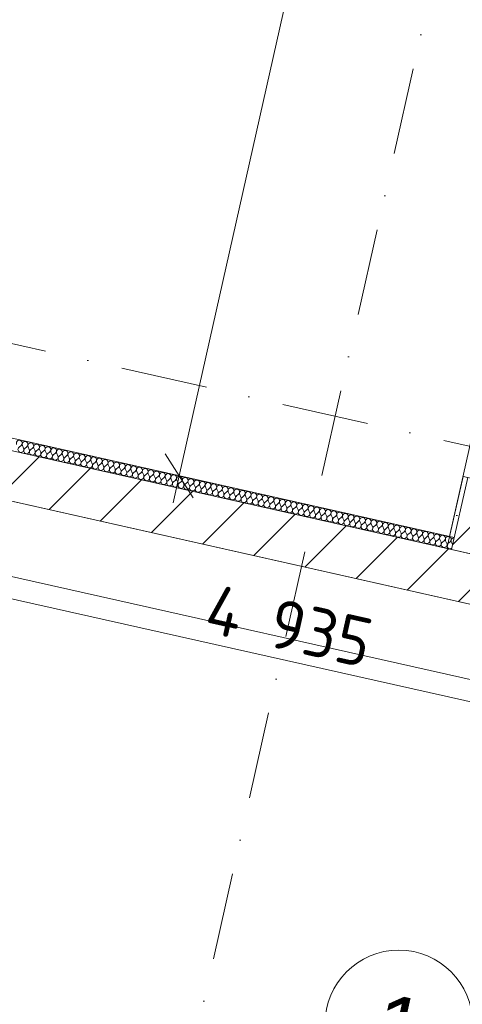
# Model space of a CAD drawing. Header units: millimetres. Extents: x -7213913 to -6930480, y 6129472 to 6353620.
# Tile 164 of 256: x -7189649 to -7187851, y 6172032 to 6176031. Entities that reach past the tile are written whole.
import ezdxf
from ezdxf.enums import TextEntityAlignment as Align

# ---------------------------------------------------------------- set-up
doc = ezdxf.new("R2010")
doc.units = ezdxf.units.MM
doc.header["$MEASUREMENT"] = 0
doc.linetypes.add('Штрихпунктирная', pattern=[670.277762, 352.777767, -176.388884, 0, -141.111112])
for name, color, linetype, lineweight in [('0_Ном._пера__1', 7, 'Continuous', 0), ('0_Ном._пера__120', 7, 'Continuous', 0), ('S - квартира_помещение.АР_Ном._пера__2', 8, 'Continuous', 15), ('S - МОП.АР_Ном._пера__2', 8, 'Continuous', 15), ('АР-Стены_Перегородки_межквартирные_200.АР_Ном._пера__1', 7, 'Continuous', 30), ('АР-Чертеж-Оси_Осевые размеры.АР_Ном._пера__120', 7, 'Continuous', 0), ('АР-Чертеж-Размеры.АР_Ном._пера__1', 7, 'Continuous', 0), ('Паспорта Зон Archicad_Ном._пера__1', 7, 'Continuous', 0)]:
    doc.layers.add(name, color=color, linetype=linetype, lineweight=lineweight)
for name, color, linetype in [('S - квартира_помещение.АР', 7, 'Continuous'), ('S - МОП.АР', 7, 'Continuous'), ('АР-Стены_Перегородки_межквартирные_200.АР', 7, 'Continuous'), ('АР-Чертеж-Оси_Осевые размеры.АР', 7, 'Continuous'), ('АР-Чертеж-Размеры.АР', 7, 'Continuous')]:
    doc.layers.add(name, color=color, linetype=linetype)
doc.styles.add('РЎР“Р•РќР•Р\xa0Р\x98Р\xa0_РЎРўР\x98Р›Р¬_1', font='txt')
doc.styles.add('РЎР“Р•РќР•Р\xa0Р\x98Р\xa0_РЎРўР\x98Р›Р¬_2', font='calibri.ttf')
doc.styles.add('РЎР“Р•РќР•Р\xa0Р\x98Р\xa0_РЎРўР\x98Р›Р¬_3', font='GOST_Common.ttf')
doc.styles.add('РЎР“Р•РќР•Р\xa0Р\x98Р\xa0_РЎРўР\x98Р›Р¬_5', font='GOTHIC.TTF')
doc.dimstyles.new('СГЕНЕРИР_СТИЛЬ__3', dxfattribs={"dimtxt": 129.999995, "dimasz": 142.5, "dimexe": 0.18, "dimexo": 300000, "dimgap": 0, "dimtad": 1, "dimdec": 0, "dimzin": 0, "dimdsep": 46, "dimtxsty": 'РЎР“Р•РќР•Р\xa0Р\x98Р\xa0_РЎРўР\x98Р›Р¬_3', "dimblk": 'ARROWHEAD_6', "dimblk1": 'ARROWHEAD_6', "dimblk2": 'ARROWHEAD_6', "dimcen": 0.09, "dimclrd": 7, "dimclre": 7, "dimclrt": 7, "dimazin": 0, "dimtfac": 1, "dimtdec": 4, "dimtmove": 0, "dimatfit": 3, "dimfxl": 1, "dimtolj": 1, "dimtzin": 0, "dimarcsym": 0})
doc.dimstyles.new('СГЕНЕРИР_СТИЛЬ__4', dxfattribs={"dimtxt": 200, "dimasz": 142.5, "dimexe": 0.18, "dimexo": 0.0625, "dimgap": 0, "dimtad": 1, "dimdec": 0, "dimzin": 0, "dimdsep": 46, "dimtxsty": 'РЎР“Р•РќР•Р\xa0Р\x98Р\xa0_РЎРўР\x98Р›Р¬_3', "dimblk": 'ARROWHEAD_6', "dimblk1": 'ARROWHEAD_6', "dimblk2": 'ARROWHEAD_6', "dimcen": 0.09, "dimse1": 1, "dimse2": 1, "dimclrd": 7, "dimclre": 7, "dimclrt": 7, "dimazin": 0, "dimtfac": 1, "dimtdec": 4, "dimtmove": 2, "dimatfit": 3, "dimfxl": 1, "dimtolj": 1, "dimtzin": 0, "dimarcsym": 0})
doc.dimstyles.new('СГЕНЕРИР_СТИЛЬ__5', dxfattribs={"dimtxt": 200, "dimasz": 142.5, "dimexe": 0.18, "dimexo": 0.0625, "dimgap": 0, "dimtad": 1, "dimdec": 0, "dimzin": 0, "dimdsep": 46, "dimtxsty": 'РЎР“Р•РќР•Р\xa0Р\x98Р\xa0_РЎРўР\x98Р›Р¬_3', "dimblk": 'ARROWHEAD_6', "dimblk1": 'ARROWHEAD_6', "dimblk2": 'ARROWHEAD_6', "dimcen": 0.09, "dimse1": 1, "dimse2": 1, "dimclrd": 7, "dimclre": 7, "dimclrt": 7, "dimazin": 0, "dimtfac": 1, "dimtdec": 4, "dimtmove": 0, "dimatfit": 3, "dimfxl": 1, "dimtolj": 1, "dimtzin": 0, "dimarcsym": 0})
pattern_1 = [(45, (-6566190.34, 6562677.8), (-127.279217, 127.279217), [])]

# ---------------------------------------------------------------- blocks, each defined once
blk = doc.blocks.new('Кухня-столовая_1_37_10', base_point=(-7189706.6, 6172379.4))
at = {"layer": 'S - квартира_помещение.АР_Ном._пера__2', "color": 8, "linetype": 'Continuous', "lineweight": 15, "flags": 128}
blk.add_lwpolyline([(-7191575.2, 6171426.9), (-7190722.4, 6171235.4), (-7190722.6, 6171234.4), (-7186334.8, 6170248.9), (-7186314, 6170301.4), (-7186280.6, 6170774.7), (-7186280.6, 6170774.7), (-7186104.1, 6173271.8), (-7188699.2, 6173854.7), (-7193260.6, 6174879.1), (-7193758.1, 6172664.2), (-7191415.5, 6172138)], close=True, dxfattribs=at)
at = {"layer": 'Паспорта Зон Archicad_Ном._пера__1', "color": 7, "linetype": 'Continuous', "lineweight": 0}
blk.add_circle((-7188108.7, 6171951.9), 300, dxfattribs=at)
at = {"layer": 'Паспорта Зон Archicad_Ном._пера__1', "color": 7, "lineweight": 0, "style": 'РЎР“Р•РќР•Р\xa0Р\x98Р\xa0_РЎРўР\x98Р›Р¬_1'}
blk.add_attdef('ROOM_NUMBER', text='', height=250, rotation=347.3417, dxfattribs=at).set_placement((-7188108.7, 6171939.1), align=Align.MIDDLE_CENTER)
at = {"layer": 'Паспорта Зон Archicad_Ном._пера__1', "color": 7, "lineweight": 0, "style": 'РЎР“Р•РќР•Р\xa0Р\x98Р\xa0_РЎРўР\x98Р›Р¬_2'}
blk.add_attdef('ROOM_AREA', text='', height=200, rotation=347.3417, dxfattribs=at).set_placement((-7186570.1, 6170465.7), align=Align.MIDDLE_RIGHT)
blk = doc.blocks.new('Лифтовой холл _ ПБЗ_1_53_10', base_point=(-7188853.3, 6178755.2))
at = {"layer": 'S - МОП.АР_Ном._пера__2', "color": 8, "linetype": 'Continuous', "lineweight": 15, "flags": 128}
blk.add_lwpolyline([(-7192033.9, 6181367.8), (-7192391.1, 6179777.4), (-7190283.6, 6179304.1), (-7191317.8, 6174699), (-7187902.9, 6173932.1), (-7186511.4, 6180127.5)], close=True, dxfattribs=at)
at = {"layer": 'Паспорта Зон Archicad_Ном._пера__1', "color": 7, "lineweight": 0, "style": 'РЎР“Р•РќР•Р\xa0Р\x98Р\xa0_РЎРўР\x98Р›Р¬_3'}
blk.add_attdef('ROOM_NUMBER', text='', height=350, rotation=347.3417, dxfattribs=at).set_placement((-7188399.7, 6179289.8), align=Align.MIDDLE_CENTER)
at = {"layer": 'Паспорта Зон Archicad_Ном._пера__1', "color": 7, "lineweight": 0, "style": 'РЎР“Р•РќР•Р\xa0Р\x98Р\xa0_РЎРўР\x98Р›Р¬_2'}
blk.add_attdef('ROOM_AREA', text='', height=200, rotation=347.3417, dxfattribs=at).set_placement((-7188124.2, 6178697.1), align=Align.MIDDLE_RIGHT)
blk = doc.blocks.new('Стена_206_10', base_point=(-7193336.2, 6174998.6))
at = {"layer": 'АР-Стены_Перегородки_межквартирные_200.АР', "linetype": 'Continuous', "lineweight": 0, "true_color": 0x000000}
h = blk.add_hatch(dxfattribs=at)
h.set_pattern_fill('БЛОКИ_БЕТОННЫЕ_ЭФФЕКТИВН_28', color=18, style=0, pattern_type=2)
h.set_pattern_definition(pattern_1)
h.paths.add_polyline_path([(-7193260.6, 6174879.1), (-7185762.4, 6173195.1), (-7185718.5, 6173390.2), (-7193216.8, 6175074.3)])
at = {"layer": 'АР-Стены_Перегородки_межквартирные_200.АР_Ном._пера__1', "color": 7, "linetype": 'Continuous', "lineweight": 15, "flags": 128}
for points in [[(-7193260.6, 6174879.1), (-7186104.1, 6173271.8)], [(-7185718.5, 6173390.2), (-7191348.3, 6174654.6)]]:
    blk.add_lwpolyline(points, dxfattribs=at)
blk = doc.blocks.new('Стена_208_10', base_point=(-7187731, 6174149.7))
at = {"layer": 'АР-Стены_Перегородки_межквартирные_200.АР', "linetype": 'Continuous', "lineweight": 0, "true_color": 0x000000}
h = blk.add_hatch(dxfattribs=at)
h.set_pattern_fill('ШТУКАТУРКА__ГИПС_01_000A', color=18, style=0, pattern_type=2)
h.set_pattern_definition([(45, (-6566190.34, 6563027.8), (-111.369318, 111.369318), [0, -105, 0, -157.5]), (110, (-6565840.34, 6563027.8), (148.001588, 53.868173), [0, -77, 0, -133])])
h.paths.add_polyline_path([(-7187848.1, 6174176), (-7187913.9, 6173883.3), (-7187894.3, 6173878.9), (-7187828.6, 6174171.6)])
h = blk.add_hatch(dxfattribs=at)
h.set_pattern_fill('БЛОКИ_БЕТОННЫЕ_ЭФФЕКТИВН_28', color=18, style=0, pattern_type=2)
h.set_pattern_definition(pattern_1)
h.paths.add_polyline_path([(-7187828.6, 6174171.6), (-7187894.3, 6173878.9), (-7187699.2, 6173835.1), (-7187633.5, 6174127.7)])
at = {"layer": 'АР-Стены_Перегородки_межквартирные_200.АР_Ном._пера__1', "color": 7, "linetype": 'Continuous', "lineweight": 15}
blk.add_line((-7187828.6, 6174171.6), (-7187894.3, 6173878.9), dxfattribs=at)
at = {"layer": 'АР-Стены_Перегородки_межквартирные_200.АР_Ном._пера__1', "color": 7, "linetype": 'Continuous', "lineweight": 0, "flags": 128}
for points in [[(-7187848.1, 6174176), (-7187913.9, 6173883.3)], [(-7187848.1, 6174176), (-7187828.6, 6174171.6)], [(-7187913.9, 6173883.3), (-7187894.3, 6173878.9)]]:
    blk.add_lwpolyline(points, dxfattribs=at)
at = {"layer": 'АР-Стены_Перегородки_межквартирные_200.АР_Ном._пера__1', "color": 7, "linetype": 'Continuous', "lineweight": 15, "flags": 128}
for points in [[(-7187828.6, 6174171.6), (-7187633.5, 6174127.7)], [(-7187699.2, 6173835.1), (-7187633.5, 6174127.7)], [(-7187894.3, 6173878.9), (-7187699.2, 6173835.1)]]:
    blk.add_lwpolyline(points, dxfattribs=at)
blk = doc.blocks.new('*X543', base_point=(-6566190.3, 6562677.8))
at = {"layer": '0_Ном._пера__1', "color": 7, "linetype": 'Continuous', "lineweight": 0}
for p, q in [((-7189642.6, 6174302), (-7189651.6, 6174294.3)), ((-7189637.9, 6174301), (-7189633.1, 6174290.1)), ((-7189619.3, 6174296.8), (-7189628.4, 6174289.1)), ((-7189614.7, 6174295.8), (-7189609.8, 6174284.9)), ((-7189596.1, 6174291.6), (-7189605.2, 6174283.9)), ((-7189591.5, 6174290.5), (-7189586.6, 6174279.7)), ((-7189572.9, 6174286.4), (-7189581.9, 6174278.6)), ((-7189568.2, 6174285.3), (-7189563.4, 6174274.5)), ((-7189549.7, 6174281.2), (-7189558.7, 6174273.4)), ((-7189545, 6174280.1), (-7189540.1, 6174269.3)), ((-7189526.4, 6174275.9), (-7189535.5, 6174268.2)), ((-7189521.8, 6174274.9), (-7189516.9, 6174264)), ((-7189503.2, 6174270.7), (-7189512.3, 6174263)), ((-7189498.5, 6174269.7), (-7189493.7, 6174258.8)), ((-7189480, 6174265.5), (-7189489, 6174257.8)), ((-7189475.3, 6174264.5), (-7189470.4, 6174253.6)), ((-7189456.7, 6174260.3), (-7189465.8, 6174252.6)), ((-7189452.1, 6174259.2), (-7189447.2, 6174248.4)), ((-7189433.5, 6174255.1), (-7189442.6, 6174247.3)), ((-7189428.9, 6174254), (-7189424, 6174243.2)), ((-7189410.3, 6174249.9), (-7189419.3, 6174242.1)), ((-7189405.6, 6174248.8), (-7189400.7, 6174238)), ((-7189387, 6174244.6), (-7189396.1, 6174236.9)), ((-7189382.4, 6174243.6), (-7189377.5, 6174232.7)), ((-7189363.8, 6174239.4), (-7189372.9, 6174231.7)), ((-7189359.2, 6174238.4), (-7189354.3, 6174227.5)), ((-7189340.6, 6174234.2), (-7189349.6, 6174226.5)), ((-7189335.9, 6174233.2), (-7189331, 6174222.3)), ((-7189317.3, 6174229), (-7189326.4, 6174221.3)), ((-7189312.7, 6174227.9), (-7189307.8, 6174217.1)), ((-7189294.1, 6174223.8), (-7189303.2, 6174216)), ((-7189289.5, 6174222.7), (-7189284.6, 6174211.9)), ((-7189270.9, 6174218.5), (-7189279.9, 6174210.8)), ((-7189266.2, 6174217.5), (-7189261.4, 6174206.6)), ((-7189247.7, 6174213.3), (-7189256.7, 6174205.6)), ((-7189243, 6174212.3), (-7189238.1, 6174201.4)), ((-7189224.4, 6174208.1), (-7189233.5, 6174200.4)), ((-7189219.8, 6174207.1), (-7189214.9, 6174196.2)), ((-7189201.2, 6174202.9), (-7189210.2, 6174195.2)), ((-7189196.5, 6174201.9), (-7189191.7, 6174191)), ((-7189178, 6174197.7), (-7189187, 6174190)), ((-7189173.3, 6174196.6), (-7189168.4, 6174185.8)), ((-7189154.7, 6174192.5), (-7189163.8, 6174184.7)), ((-7189150.1, 6174191.4), (-7189145.2, 6174180.6)), ((-7189131.5, 6174187.2), (-7189140.6, 6174179.5)), ((-7189126.9, 6174186.2), (-7189122, 6174175.3)), ((-7189108.3, 6174182), (-7189117.3, 6174174.3)), ((-7189103.6, 6174181), (-7189098.7, 6174170.1)), ((-7189085, 6174176.8), (-7189094.1, 6174169.1)), ((-7189080.4, 6174175.8), (-7189075.5, 6174164.9)), ((-7189061.8, 6174171.6), (-7189070.9, 6174163.9)), ((-7189057.2, 6174170.5), (-7189052.3, 6174159.7)), ((-7189038.6, 6174166.4), (-7189047.6, 6174158.6)), ((-7189033.9, 6174165.3), (-7189029, 6174154.5)), ((-7189015.3, 6174161.2), (-7189024.4, 6174153.4)), ((-7189010.7, 6174160.1), (-7189005.8, 6174149.3)), ((-7188992.1, 6174155.9), (-7189001.2, 6174148.2)), ((-7188987.5, 6174154.9), (-7188982.6, 6174144)), ((-7188968.9, 6174150.7), (-7188977.9, 6174143)), ((-7188964.2, 6174149.7), (-7188959.4, 6174138.8)), ((-7188945.7, 6174145.5), (-7188954.7, 6174137.8)), ((-7188941, 6174144.5), (-7188936.1, 6174133.6)), ((-7188922.4, 6174140.3), (-7188931.5, 6174132.6)), ((-7188917.8, 6174139.2), (-7188912.9, 6174128.4)), ((-7188899.2, 6174135.1), (-7188908.2, 6174127.3)), ((-7188894.5, 6174134), (-7188889.7, 6174123.2)), ((-7188876, 6174129.9), (-7188885, 6174122.1)), ((-7188871.3, 6174128.8), (-7188866.4, 6174117.9)), ((-7188852.7, 6174124.6), (-7188861.8, 6174116.9)), ((-7188848.1, 6174123.6), (-7188843.2, 6174112.7)), ((-7188829.5, 6174119.4), (-7188838.6, 6174111.7)), ((-7188824.9, 6174118.4), (-7188820, 6174107.5)), ((-7188806.3, 6174114.2), (-7188815.3, 6174106.5)), ((-7188801.6, 6174113.2), (-7188796.7, 6174102.3)), ((-7188783, 6174109), (-7188792.1, 6174101.3)), ((-7188778.4, 6174107.9), (-7188773.5, 6174097.1)), ((-7188759.8, 6174103.8), (-7188768.9, 6174096)), ((-7188755.2, 6174102.7), (-7188750.3, 6174091.9)), ((-7188736.6, 6174098.5), (-7188745.6, 6174090.8)), ((-7188731.9, 6174097.5), (-7188727, 6174086.6)), ((-7188713.3, 6174093.3), (-7188722.4, 6174085.6)), ((-7188708.7, 6174092.3), (-7188703.8, 6174081.4)), ((-7188690.1, 6174088.1), (-7188699.2, 6174080.4)), ((-7188685.5, 6174087.1), (-7188680.6, 6174076.2)), ((-7188666.9, 6174082.9), (-7188675.9, 6174075.2)), ((-7188662.2, 6174081.9), (-7188657.4, 6174071)), ((-7188643.7, 6174077.7), (-7188652.7, 6174069.9)), ((-7188639, 6174076.6), (-7188634.1, 6174065.8)), ((-7188620.4, 6174072.5), (-7188629.5, 6174064.7)), ((-7188615.8, 6174071.4), (-7188610.9, 6174060.6)), ((-7188597.2, 6174067.2), (-7188606.2, 6174059.5)), ((-7188592.5, 6174066.2), (-7188587.7, 6174055.3)), ((-7188574, 6174062), (-7188583, 6174054.3)), ((-7188569.3, 6174061), (-7188564.4, 6174050.1)), ((-7188550.7, 6174056.8), (-7188559.8, 6174049.1)), ((-7188546.1, 6174055.8), (-7188541.2, 6174044.9)), ((-7188527.5, 6174051.6), (-7188536.6, 6174043.9)), ((-7188522.9, 6174050.5), (-7188518, 6174039.7)), ((-7188504.3, 6174046.4), (-7188513.3, 6174038.6)), ((-7188499.6, 6174045.3), (-7188494.7, 6174034.5)), ((-7188481, 6174041.2), (-7188490.1, 6174033.4)), ((-7188476.4, 6174040.1), (-7188471.5, 6174029.3)), ((-7188457.8, 6174035.9), (-7188466.9, 6174028.2)), ((-7188453.2, 6174034.9), (-7188448.3, 6174024)), ((-7188434.6, 6174030.7), (-7188443.6, 6174023)), ((-7188429.9, 6174029.7), (-7188425, 6174018.8)), ((-7188411.3, 6174025.5), (-7188420.4, 6174017.8)), ((-7188406.7, 6174024.5), (-7188401.8, 6174013.6)), ((-7188388.1, 6174020.3), (-7188397.2, 6174012.6)), ((-7188383.5, 6174019.2), (-7188378.6, 6174008.4)), ((-7188364.9, 6174015.1), (-7188373.9, 6174007.3)), ((-7188360.2, 6174014), (-7188355.4, 6174003.2)), ((-7188341.7, 6174009.8), (-7188350.7, 6174002.1)), ((-7188337, 6174008.8), (-7188332.1, 6173997.9)), ((-7188318.4, 6174004.6), (-7188327.5, 6173996.9)), ((-7188313.8, 6174003.6), (-7188308.9, 6173992.7)), ((-7188295.2, 6173999.4), (-7188304.2, 6173991.7)), ((-7188290.5, 6173998.4), (-7188285.7, 6173987.5)), ((-7188272, 6173994.2), (-7188281, 6173986.5)), ((-7188267.3, 6173993.2), (-7188262.4, 6173982.3)), ((-7188248.7, 6173989), (-7188257.8, 6173981.3)), ((-7188244.1, 6173987.9), (-7188239.2, 6173977.1)), ((-7188225.5, 6173983.8), (-7188234.6, 6173976)), ((-7188220.9, 6173982.7), (-7188216, 6173971.9)), ((-7188202.3, 6173978.5), (-7188211.3, 6173970.8)), ((-7188197.6, 6173977.5), (-7188192.7, 6173966.6)), ((-7188179, 6173973.3), (-7188188.1, 6173965.6)), ((-7188174.4, 6173972.3), (-7188169.5, 6173961.4)), ((-7188155.8, 6173968.1), (-7188164.9, 6173960.4)), ((-7188151.2, 6173967.1), (-7188146.3, 6173956.2)), ((-7188132.6, 6173962.9), (-7188141.6, 6173955.2)), ((-7188127.9, 6173961.8), (-7188123, 6173951)), ((-7188109.3, 6173957.7), (-7188118.4, 6173949.9)), ((-7188104.7, 6173956.6), (-7188099.8, 6173945.8)), ((-7188086.1, 6173952.5), (-7188095.2, 6173944.7)), ((-7188081.5, 6173951.4), (-7188076.6, 6173940.6)), ((-7188062.9, 6173947.2), (-7188071.9, 6173939.5)), ((-7188058.2, 6173946.2), (-7188053.4, 6173935.3)), ((-7188039.7, 6173942), (-7188048.7, 6173934.3)), ((-7188035, 6173941), (-7188030.1, 6173930.1)), ((-7188016.4, 6173936.8), (-7188025.5, 6173929.1)), ((-7188011.8, 6173935.8), (-7188006.9, 6173924.9)), ((-7187993.2, 6173931.6), (-7188002.2, 6173923.9)), ((-7187988.5, 6173930.5), (-7187983.7, 6173919.7)), ((-7187970, 6173926.4), (-7187979, 6173918.6)), ((-7187965.3, 6173925.3), (-7187960.4, 6173914.5)), ((-7187946.7, 6173921.2), (-7187955.8, 6173913.4)), ((-7187942.1, 6173920.1), (-7187937.2, 6173909.3)), ((-7187923.5, 6173915.9), (-7187932.6, 6173908.2)), ((-7187918.9, 6173914.9), (-7187914, 6173904)), ((-7187900.3, 6173910.7), (-7187909.3, 6173903)), ((-7187895.6, 6173909.7), (-7187890.7, 6173898.8))]:
    blk.add_line(p, q, dxfattribs=at)
for centre, start, end in [((-7189650.3, 6174311.1), 310.4719, 204.2117), ((-7189627.1, 6174305.9), 310.4719, 204.2117), ((-7189603.8, 6174300.6), 310.4719, 204.2117), ((-7189643.9, 6174285.2), 130.4719, 257.3418), ((-7189643.9, 6174285.2), 257.3418, 24.2117), ((-7189620.7, 6174280), 130.4719, 257.3418), ((-7189620.7, 6174280), 257.3418, 24.2117), ((-7189597.4, 6174274.8), 130.4719, 257.3418), ((-7189597.4, 6174274.8), 257.3418, 24.2117), ((-7189580.6, 6174295.4), 310.4719, 204.2117), ((-7189574.2, 6174269.6), 130.4719, 257.3418), ((-7189574.2, 6174269.6), 257.3418, 24.2117), ((-7189557.4, 6174290.2), 310.4719, 204.2117), ((-7189551, 6174264.4), 130.4719, 257.3418), ((-7189534.2, 6174285), 310.4719, 204.2117), ((-7189510.9, 6174279.8), 310.4719, 204.2117), ((-7189487.7, 6174274.6), 310.4719, 204.2117), ((-7189464.5, 6174269.3), 310.4719, 204.2117), ((-7189441.2, 6174264.1), 310.4719, 204.2117), ((-7189418, 6174258.9), 310.4719, 204.2117), ((-7189551, 6174264.4), 257.3418, 24.2117), ((-7189527.8, 6174259.2), 130.4719, 257.3418), ((-7189527.8, 6174259.2), 257.3418, 24.2117), ((-7189504.5, 6174253.9), 130.4719, 257.3418), ((-7189504.5, 6174253.9), 257.3418, 24.2117), ((-7189481.3, 6174248.7), 130.4719, 257.3418), ((-7189481.3, 6174248.7), 257.3418, 24.2117), ((-7189458.1, 6174243.5), 130.4719, 257.3418), ((-7189458.1, 6174243.5), 257.3418, 24.2117), ((-7189434.8, 6174238.3), 130.4719, 257.3418), ((-7189434.8, 6174238.3), 257.3418, 24.2117), ((-7189411.6, 6174233.1), 130.4719, 257.3418), ((-7189411.6, 6174233.1), 257.3418, 24.2117), ((-7189394.8, 6174253.7), 310.4719, 204.2117), ((-7189388.4, 6174227.9), 130.4719, 257.3418), ((-7189388.4, 6174227.9), 257.3418, 24.2117), ((-7189371.5, 6174248.5), 310.4719, 204.2117), ((-7189365.1, 6174222.6), 130.4719, 257.3418), ((-7189348.3, 6174243.3), 310.4719, 204.2117), ((-7189325.1, 6174238), 310.4719, 204.2117), ((-7189301.8, 6174232.8), 310.4719, 204.2117), ((-7189278.6, 6174227.6), 310.4719, 204.2117), ((-7189255.4, 6174222.4), 310.4719, 204.2117), ((-7189365.1, 6174222.6), 257.3418, 24.2117), ((-7189341.9, 6174217.4), 130.4719, 257.3418), ((-7189341.9, 6174217.4), 257.3418, 24.2117), ((-7189318.7, 6174212.2), 130.4719, 257.3418), ((-7189318.7, 6174212.2), 257.3418, 24.2117), ((-7189295.4, 6174207), 130.4719, 257.3418), ((-7189295.4, 6174207), 257.3418, 24.2117), ((-7189272.2, 6174201.8), 130.4719, 257.3418), ((-7189272.2, 6174201.8), 257.3418, 24.2117), ((-7189249, 6174196.5), 130.4719, 257.3418), ((-7189249, 6174196.5), 257.3418, 24.2117), ((-7189232.2, 6174217.2), 310.4719, 204.2117), ((-7189225.8, 6174191.3), 130.4719, 257.3418), ((-7189225.8, 6174191.3), 257.3418, 24.2117), ((-7189208.9, 6174212), 310.4719, 204.2117), ((-7189202.5, 6174186.1), 130.4719, 257.3418), ((-7189202.5, 6174186.1), 257.3418, 24.2117), ((-7189185.7, 6174206.7), 310.4719, 204.2117), ((-7189179.3, 6174180.9), 130.4719, 257.3418), ((-7189162.5, 6174201.5), 310.4719, 204.2117), ((-7189139.2, 6174196.3), 310.4719, 204.2117), ((-7189116, 6174191.1), 310.4719, 204.2117), ((-7189092.8, 6174185.9), 310.4719, 204.2117), ((-7189069.5, 6174180.6), 310.4719, 204.2117), ((-7189179.3, 6174180.9), 257.3418, 24.2117), ((-7189156.1, 6174175.7), 130.4719, 257.3418), ((-7189156.1, 6174175.7), 257.3418, 24.2117), ((-7189132.8, 6174170.5), 130.4719, 257.3418), ((-7189132.8, 6174170.5), 257.3418, 24.2117), ((-7189109.6, 6174165.2), 130.4719, 257.3418), ((-7189109.6, 6174165.2), 257.3418, 24.2117), ((-7189086.4, 6174160), 130.4719, 257.3418), ((-7189086.4, 6174160), 257.3418, 24.2117), ((-7189063.1, 6174154.8), 130.4719, 257.3418), ((-7189063.1, 6174154.8), 257.3418, 24.2117), ((-7189046.3, 6174175.4), 310.4719, 204.2117), ((-7189039.9, 6174149.6), 130.4719, 257.3418), ((-7189039.9, 6174149.6), 257.3418, 24.2117), ((-7189023.1, 6174170.2), 310.4719, 204.2117), ((-7189016.7, 6174144.4), 130.4719, 257.3418), ((-7188999.8, 6174165), 310.4719, 204.2117), ((-7188976.6, 6174159.8), 310.4719, 204.2117), ((-7188953.4, 6174154.6), 310.4719, 204.2117), ((-7188930.2, 6174149.3), 310.4719, 204.2117), ((-7188906.9, 6174144.1), 310.4719, 204.2117), ((-7188883.7, 6174138.9), 310.4719, 204.2117), ((-7189016.7, 6174144.4), 257.3418, 24.2117), ((-7188993.4, 6174139.2), 130.4719, 257.3418), ((-7188993.4, 6174139.2), 257.3418, 24.2117), ((-7188970.2, 6174133.9), 130.4719, 257.3418), ((-7188970.2, 6174133.9), 257.3418, 24.2117), ((-7188947, 6174128.7), 130.4719, 257.3418), ((-7188947, 6174128.7), 257.3418, 24.2117), ((-7188923.8, 6174123.5), 130.4719, 257.3418), ((-7188923.8, 6174123.5), 257.3418, 24.2117), ((-7188900.5, 6174118.3), 130.4719, 257.3418), ((-7188900.5, 6174118.3), 257.3418, 24.2117), ((-7188877.3, 6174113.1), 130.4719, 257.3418), ((-7188877.3, 6174113.1), 257.3418, 24.2117), ((-7188860.5, 6174133.7), 310.4719, 204.2117), ((-7188854.1, 6174107.8), 130.4719, 257.3418), ((-7188854.1, 6174107.8), 257.3418, 24.2117), ((-7188837.2, 6174128.5), 310.4719, 204.2117), ((-7188830.8, 6174102.6), 130.4719, 257.3418), ((-7188814, 6174123.3), 310.4719, 204.2117), ((-7188790.8, 6174118), 310.4719, 204.2117), ((-7188767.5, 6174112.8), 310.4719, 204.2117), ((-7188744.3, 6174107.6), 310.4719, 204.2117), ((-7188721.1, 6174102.4), 310.4719, 204.2117), ((-7188830.8, 6174102.6), 257.3418, 24.2117), ((-7188807.6, 6174097.4), 130.4719, 257.3418), ((-7188807.6, 6174097.4), 257.3418, 24.2117), ((-7188784.4, 6174092.2), 130.4719, 257.3418), ((-7188784.4, 6174092.2), 257.3418, 24.2117), ((-7188761.1, 6174087), 130.4719, 257.3418), ((-7188761.1, 6174087), 257.3418, 24.2117), ((-7188737.9, 6174081.8), 130.4719, 257.3418), ((-7188737.9, 6174081.8), 257.3418, 24.2117), ((-7188714.7, 6174076.5), 130.4719, 257.3418), ((-7188714.7, 6174076.5), 257.3418, 24.2117), ((-7188697.8, 6174097.2), 310.4719, 204.2117), ((-7188691.4, 6174071.3), 130.4719, 257.3418), ((-7188691.4, 6174071.3), 257.3418, 24.2117), ((-7188674.6, 6174091.9), 310.4719, 204.2117), ((-7188668.2, 6174066.1), 130.4719, 257.3418), ((-7188668.2, 6174066.1), 257.3418, 24.2117), ((-7188651.4, 6174086.7), 310.4719, 204.2117), ((-7188645, 6174060.9), 130.4719, 257.3418), ((-7188628.1, 6174081.5), 310.4719, 204.2117), ((-7188604.9, 6174076.3), 310.4719, 204.2117), ((-7188581.7, 6174071.1), 310.4719, 204.2117), ((-7188558.5, 6174065.9), 310.4719, 204.2117), ((-7188535.2, 6174060.6), 310.4719, 204.2117), ((-7188645, 6174060.9), 257.3418, 24.2117), ((-7188621.8, 6174055.7), 130.4719, 257.3418), ((-7188621.8, 6174055.7), 257.3418, 24.2117), ((-7188598.5, 6174050.5), 130.4719, 257.3418), ((-7188598.5, 6174050.5), 257.3418, 24.2117), ((-7188575.3, 6174045.2), 130.4719, 257.3418), ((-7188575.3, 6174045.2), 257.3418, 24.2117), ((-7188552.1, 6174040), 130.4719, 257.3418), ((-7188552.1, 6174040), 257.3418, 24.2117), ((-7188528.8, 6174034.8), 130.4719, 257.3418), ((-7188528.8, 6174034.8), 257.3418, 24.2117), ((-7188512, 6174055.4), 310.4719, 204.2117), ((-7188505.6, 6174029.6), 130.4719, 257.3418), ((-7188505.6, 6174029.6), 257.3418, 24.2117), ((-7188488.8, 6174050.2), 310.4719, 204.2117), ((-7188482.4, 6174024.4), 130.4719, 257.3418), ((-7188465.5, 6174045), 310.4719, 204.2117), ((-7188442.3, 6174039.8), 310.4719, 204.2117), ((-7188419.1, 6174034.6), 310.4719, 204.2117), ((-7188395.8, 6174029.3), 310.4719, 204.2117), ((-7188372.6, 6174024.1), 310.4719, 204.2117), ((-7188349.4, 6174018.9), 310.4719, 204.2117), ((-7188482.4, 6174024.4), 257.3418, 24.2117), ((-7188459.1, 6174019.2), 130.4719, 257.3418), ((-7188459.1, 6174019.2), 257.3418, 24.2117), ((-7188435.9, 6174013.9), 130.4719, 257.3418), ((-7188435.9, 6174013.9), 257.3418, 24.2117), ((-7188412.7, 6174008.7), 130.4719, 257.3418), ((-7188412.7, 6174008.7), 257.3418, 24.2117), ((-7188389.4, 6174003.5), 130.4719, 257.3418), ((-7188389.4, 6174003.5), 257.3418, 24.2117), ((-7188366.2, 6173998.3), 130.4719, 257.3418), ((-7188366.2, 6173998.3), 257.3418, 24.2117), ((-7188343, 6173993.1), 130.4719, 257.3418), ((-7188343, 6173993.1), 257.3418, 24.2117), ((-7188326.1, 6174013.7), 310.4719, 204.2117), ((-7188319.8, 6173987.8), 130.4719, 257.3418), ((-7188319.8, 6173987.8), 257.3418, 24.2117), ((-7188302.9, 6174008.5), 310.4719, 204.2117), ((-7188296.5, 6173982.6), 130.4719, 257.3418), ((-7188279.7, 6174003.3), 310.4719, 204.2117), ((-7188256.5, 6173998), 310.4719, 204.2117), ((-7188233.2, 6173992.8), 310.4719, 204.2117), ((-7188210, 6173987.6), 310.4719, 204.2117), ((-7188186.8, 6173982.4), 310.4719, 204.2117), ((-7188296.5, 6173982.6), 257.3418, 24.2117), ((-7188273.3, 6173977.4), 130.4719, 257.3418), ((-7188273.3, 6173977.4), 257.3418, 24.2117), ((-7188250.1, 6173972.2), 130.4719, 257.3418), ((-7188250.1, 6173972.2), 257.3418, 24.2117), ((-7188226.8, 6173967), 130.4719, 257.3418), ((-7188226.8, 6173967), 257.3418, 24.2117), ((-7188203.6, 6173961.8), 130.4719, 257.3418), ((-7188203.6, 6173961.8), 257.3418, 24.2117), ((-7188180.4, 6173956.5), 130.4719, 257.3418), ((-7188180.4, 6173956.5), 257.3418, 24.2117), ((-7188163.5, 6173977.2), 310.4719, 204.2117), ((-7188157.1, 6173951.3), 130.4719, 257.3418), ((-7188157.1, 6173951.3), 257.3418, 24.2117), ((-7188140.3, 6173971.9), 310.4719, 204.2117), ((-7188133.9, 6173946.1), 130.4719, 257.3418), ((-7188133.9, 6173946.1), 257.3418, 24.2117), ((-7188117.1, 6173966.7), 310.4719, 204.2117), ((-7188110.7, 6173940.9), 130.4719, 257.3418), ((-7188093.8, 6173961.5), 310.4719, 204.2117), ((-7188070.6, 6173956.3), 310.4719, 204.2117), ((-7188047.4, 6173951.1), 310.4719, 204.2117), ((-7188024.1, 6173945.9), 310.4719, 204.2117), ((-7188000.9, 6173940.6), 310.4719, 204.2117), ((-7188110.7, 6173940.9), 257.3418, 24.2117), ((-7188087.4, 6173935.7), 130.4719, 257.3418), ((-7188087.4, 6173935.7), 257.3418, 24.2117), ((-7188064.2, 6173930.5), 130.4719, 257.3418), ((-7188064.2, 6173930.5), 257.3418, 24.2117), ((-7188041, 6173925.2), 130.4719, 257.3418), ((-7188041, 6173925.2), 257.3418, 24.2117), ((-7188017.8, 6173920), 130.4719, 257.3418), ((-7188017.8, 6173920), 257.3418, 24.2117), ((-7187994.5, 6173914.8), 130.4719, 257.3418), ((-7187994.5, 6173914.8), 257.3418, 24.2117), ((-7187977.7, 6173935.4), 310.4719, 204.2117), ((-7187971.3, 6173909.6), 130.4719, 257.3418), ((-7187971.3, 6173909.6), 257.3418, 24.2117), ((-7187954.5, 6173930.2), 310.4719, 204.2117), ((-7187948.1, 6173904.4), 130.4719, 257.3418), ((-7187931.2, 6173925), 310.4719, 204.2117), ((-7187908, 6173919.8), 310.4719, 204.2117), ((-7187884.8, 6173914.6), 84.7217, 204.2117), ((-7187948.1, 6173904.4), 257.3418, 24.2117), ((-7187924.8, 6173899.2), 130.4719, 257.3418), ((-7187924.8, 6173899.2), 257.3418, 24.2117), ((-7187901.6, 6173893.9), 130.4719, 257.3418), ((-7187901.6, 6173893.9), 257.3418, 317.9815), ((-7187901.6, 6173893.9), 16.7022, 24.2117)]:
    blk.add_arc(centre, 11.9, start, end, dxfattribs=at)
blk = doc.blocks.new('Стена_229_10', base_point=(-7191337.3, 6174703.4))
at = {"layer": '0_Ном._пера__1', "color": 7, "linetype": 'Continuous', "lineweight": 0, "flags": 128}
for points in [[(-7187883.4, 6173927.7), (-7191337.3, 6174703.4)], [(-7191348.3, 6174654.6), (-7187894.3, 6173878.9)], [(-7187883.4, 6173927.7), (-7187894.3, 6173878.9)]]:
    blk.add_lwpolyline(points, dxfattribs=at)
at = {"color": 7, "lineweight": 0}
blk.add_blockref('*X543', (-6566190.3, 6562677.8), dxfattribs=at)
blk = doc.blocks.new('Полилиния_2_10', base_point=(-7186841.8, 6173131.8))
at = {"layer": '0_Ном._пера__120', "color": 7, "linetype": 'Continuous', "lineweight": 0, "flags": 128}
blk.add_lwpolyline([(-7186841.8, 6173131.8), (-7190461.8, 6173944.8), (-7191342.2, 6174908)], dxfattribs=at)
blk = doc.blocks.new('*D898', base_point=(-6566190.3, 6562677.8))
at = {"layer": 'АР-Чертеж-Размеры.АР_Ном._пера__1', "color": 7, "linetype": 'Continuous', "lineweight": 0, "transparency": 16777216}
for p, q in [((-7186948, 6173384.5), (-7187061.5, 6173563.7)), ((-7186980.1, 6173583.9), (-7187004.7, 6173474.1)), ((-7187004.7, 6173474.1), (-7187662.1, 6170547)), ((-7187141.9, 6173504.9), (-7186867.5, 6173443.3)), ((-7187718.9, 6170636.6), (-7187605.4, 6170457.4)), ((-7187799.3, 6170577.8), (-7187524.9, 6170516.2)), ((-7187662.1, 6170547), (-7187686.8, 6170437.2))]:
    blk.add_line(p, q, dxfattribs=at)
at = {"layer": 'АР-Чертеж-Размеры.АР_Ном._пера__1', "color": 7, "lineweight": 0, "transparency": 16777216, "insert": (-7187372.6, 6172178.9), "char_height": 200, "attachment_point": 7, "rotation": 77.3417, "style": 'РЎР“Р•РќР•Р\xa0Р\x98Р\xa0_РЎРўР\x98Р›Р¬_3'}
blk.add_mtext('\\A1;{\\pql;\\fGOST Common|b0|i0|c204|p0;\\W1.000000;3\xa0000}', dxfattribs=at)
blk = doc.blocks.new('ARROWHEAD_6')
at = {"color": 0, "linetype": 'Continuous', "lineweight": 0}
for p, q in [((-0.5, -0.5), (0.5, 0.5)), ((0, 0), (-1, 0))]:
    blk.add_line(p, q, dxfattribs=at)
blk = doc.blocks.new('*D965', base_point=(-6566190.3, 6562677.8))
at = {"layer": 'АР-Чертеж-Размеры.АР_Ном._пера__1', "color": 7, "linetype": 'Continuous', "lineweight": 0, "transparency": 16777216}
for p, q in [((-7187609.1, 6180374.1), (-7187584.5, 6180483.8)), ((-7187552.4, 6180284.4), (-7187665.9, 6180463.7)), ((-7187471.9, 6180343.2), (-7187746.3, 6180404.9)), ((-7189000.6, 6174178.6), (-7187609.1, 6180374.1)), ((-7189057.3, 6174268.2), (-7188943.8, 6174089)), ((-7188863.4, 6174147.8), (-7189137.8, 6174209.4)), ((-7189025.2, 6174068.8), (-7189000.6, 6174178.6))]:
    blk.add_line(p, q, dxfattribs=at)
at = {"layer": 'АР-Чертеж-Размеры.АР_Ном._пера__1', "color": 7, "lineweight": 0, "transparency": 16777216, "insert": (-7188375.5, 6177080.4), "char_height": 130, "attachment_point": 7, "rotation": 77.3418, "style": 'РЎР“Р•РќР•Р\xa0Р\x98Р\xa0_РЎРўР\x98Р›Р¬_3'}
blk.add_mtext('\\A1;{\\pql;\\fGOST Common|b0|i0|c204|p0;\\W1.000000;6\xa0350}', dxfattribs=at)
blk = doc.blocks.new('*D1110', base_point=(-6566190.3, 6562677.8))
at = {"layer": 'АР-Чертеж-Размеры.АР_Ном._пера__1', "color": 7, "linetype": 'Continuous', "lineweight": 0, "transparency": 16777216}
for p, q in [((-7190972.9, 6174112.7), (-7191034.6, 6173838.3)), ((-7190914.1, 6174032.3), (-7191093.4, 6173918.8)), ((-7191003.7, 6173975.5), (-7191113.5, 6174000.2)), ((-7186189, 6172894.2), (-7191003.7, 6173975.5)), ((-7186158.1, 6173031.4), (-7186219.8, 6172757)), ((-7186278.6, 6172837.4), (-7186099.3, 6172950.9)), ((-7186079.2, 6172869.5), (-7186189, 6172894.2))]:
    blk.add_line(p, q, dxfattribs=at)
at = {"layer": 'АР-Чертеж-Размеры.АР_Ном._пера__1', "color": 7, "lineweight": 0, "transparency": 16777216, "insert": (-7188907.6, 6173545.8), "char_height": 200, "attachment_point": 7, "rotation": 347.3418, "style": 'РЎР“Р•РќР•Р\xa0Р\x98Р\xa0_РЎРўР\x98Р›Р¬_3'}
blk.add_mtext('\\A1;{\\pql;\\fGOST Common|b0|i0|c204|p0;\\W1.000000;4\xa0935}', dxfattribs=at)
blk = doc.blocks.new('Стандартный Маркер Сетки[188]_10', base_point=(-7209178.4, 6179094.6))
at = {"layer": 'АР-Чертеж-Оси_Осевые размеры.АР_Ном._пера__120', "color": 7, "linetype": 'Штрихпунктирная', "lineweight": 0}
blk.add_line((-7208202.8, 6178875.5), (-7184083.8, 6173458.5), dxfattribs=at)
at = {"layer": 'АР-Чертеж-Оси_Осевые размеры.АР_Ном._пера__120', "color": 7, "lineweight": 0, "style": 'РЎР“Р•РќР•Р\xa0Р\x98Р\xa0_РЎРўР\x98Р›Р¬_5'}
blk.add_attdef('AC_MarkerText_1', text='', height=350, rotation=347.3417, dxfattribs=at).set_placement((-7209596.4, 6179385.2), align=Align.TOP_CENTER)
blk = doc.blocks.new('Стандартный Маркер Сетки[212]_10', base_point=(-7209178.4, 6179094.6))
at = {"layer": 'АР-Чертеж-Оси_Осевые размеры.АР_Ном._пера__120', "color": 7, "linetype": 'Штрихпунктирная', "lineweight": 0}
blk.add_line((-7208202.8, 6178875.5), (-7184083.8, 6173458.5), dxfattribs=at)
at = {"layer": 'АР-Чертеж-Оси_Осевые размеры.АР_Ном._пера__120', "color": 7, "lineweight": 0, "style": 'РЎР“Р•РќР•Р\xa0Р\x98Р\xa0_РЎРўР\x98Р›Р¬_5'}
blk.add_attdef('AC_MarkerText_1', text='', height=350, rotation=347.3417, dxfattribs=at).set_placement((-7209596.4, 6179385.2), align=Align.TOP_CENTER)
blk = doc.blocks.new('Стандартный Маркер Сетки[227]_10', base_point=(-7182542.5, 6200354.4))
at = {"layer": 'АР-Чертеж-Оси_Осевые размеры.АР_Ном._пера__120', "color": 7, "linetype": 'Штрихпунктирная', "lineweight": 0}
blk.add_line((-7182761.7, 6199378.7), (-7197533.7, 6133606.7), dxfattribs=at)
at = {"layer": 'АР-Чертеж-Оси_Осевые размеры.АР_Ном._пера__120', "color": 7, "lineweight": 0, "style": 'РЎР“Р•РќР•Р\xa0Р\x98Р\xa0_РЎРўР\x98Р›Р¬_5'}
blk.add_attdef('AC_MarkerText_1', text='', height=350, rotation=347.3417, dxfattribs=at).set_placement((-7197792.5, 6132324.2), align=Align.TOP_CENTER)

msp = doc.modelspace()

# ---------------------------------------------------------------- linework, layer by layer
at = {"layer": 'S - квартира_помещение.АР', "color": 254, "linetype": 'Continuous', "lineweight": 0, "true_color": 0xd8d8d8, "flags": 128}
msp.add_lwpolyline([(-7191575.2, 6171426.9), (-7190722.4, 6171235.4), (-7190722.6, 6171234.4), (-7186334.8, 6170248.9), (-7186314, 6170301.4), (-7186280.6, 6170774.7), (-7186280.6, 6170774.7), (-7186104.1, 6173271.8), (-7188699.2, 6173854.7), (-7193260.6, 6174879.1), (-7193758.1, 6172664.2), (-7191415.5, 6172138)], close=True, dxfattribs=at)
at = {"layer": 'S - МОП.АР', "color": 254, "linetype": 'Continuous', "lineweight": 0, "true_color": 0xdadada, "flags": 128}
msp.add_lwpolyline([(-7192033.9, 6181367.8), (-7192391.1, 6179777.4), (-7190283.6, 6179304.1), (-7191317.8, 6174699), (-7187902.9, 6173932.1), (-7186511.4, 6180127.5)], close=True, dxfattribs=at)

# ---------------------------------------------------------------- block references
at = {"color": 7, "linetype": 'Continuous', "lineweight": 0}
msp.add_blockref('Полилиния_2_10', (-7186841.8, 6173131.8), dxfattribs=at)
at = {"color": 7, "lineweight": 0}
msp.add_blockref('Стена_229_10', (-7191337.3, 6174703.4), dxfattribs=at)
at = {"layer": 'S - квартира_помещение.АР', "color": 7, "linetype": 'Continuous', "lineweight": 0}
ref = msp.add_blockref('Кухня-столовая_1_37_10', (-7189706.6, 6172379.4), dxfattribs=at)
ref.add_attrib('ROOM_NUMBER', '1', dxfattribs={"layer": 'Паспорта Зон Archicad_Ном._пера__1', "color": 7, "lineweight": 0, "height": 250, "rotation": 347.3417, "style": 'РЎР“Р•РќР•Р\xa0Р\x98Р\xa0_РЎРўР\x98Р›Р¬_1'}).set_placement((-7188108.7, 6171939.1), align=Align.MIDDLE_CENTER)
at = {"layer": 'S - МОП.АР', "color": 7, "linetype": 'Continuous', "lineweight": 0}
msp.add_blockref('Лифтовой холл _ ПБЗ_1_53_10', (-7188853.3, 6178755.2), dxfattribs=at)
at = {"layer": 'АР-Стены_Перегородки_межквартирные_200.АР', "color": 7, "lineweight": 0}
for name, p in [('Стена_206_10', (-7193336.2, 6174998.6)), ('Стена_208_10', (-7187731, 6174149.7))]:
    msp.add_blockref(name, p, dxfattribs=at)
at = {"layer": 'АР-Чертеж-Оси_Осевые размеры.АР', "color": 8, "linetype": 'Continuous', "lineweight": 15}
for name, p in [('Стандартный Маркер Сетки[227]_10', (-7182542.5, 6200354.4)), ('Стандартный Маркер Сетки[188]_10', (-7209178.4, 6179094.6)), ('Стандартный Маркер Сетки[212]_10', (-7209178.4, 6179094.6))]:
    msp.add_blockref(name, p, dxfattribs=at)

# ---------------------------------------------------------------- dimensions: what is measured, and where the dimension line sits
at = {"layer": 'АР-Чертеж-Размеры.АР', "color": 7, "linetype": 'Continuous', "lineweight": 0}
for base, p1, p2, angle, dimstyle, picture, middle, turn in [((-7187609.1, 6180374.1), (-7189610.4, 6174315.5), (-7188733.6, 6180626.6), 77.3418, 'СГЕНЕРИР_СТИЛЬ__3', '*D965', (-7188390.1, 6177312.2), 77.3418), ((-7191003.7, 6173975.5), (-7186104.1, 6173271.8), (-7190919.1, 6174352.6), 167.3418, 'СГЕНЕРИР_СТИЛЬ__5', '*D1110', (-7188551, 6173568.2), 347.3418), ((-7187662.1, 6170547), (-7189511.5, 6174037.1), (-7187903.7, 6170601.3), 257.3417, 'СГЕНЕРИР_СТИЛЬ__4', '*D898', (-7187395, 6172535.6), 77.3417)]:
    dim = msp.add_linear_dim(base=base, p1=p1, p2=p2, angle=angle, dimstyle=dimstyle, dxfattribs=at)
    dim.commit()
    dim.dimension.update_dxf_attribs({"geometry": picture, "text_midpoint": middle, "dimtype": 160, "text_rotation": turn})

doc.saveas('drawing.dxf')
